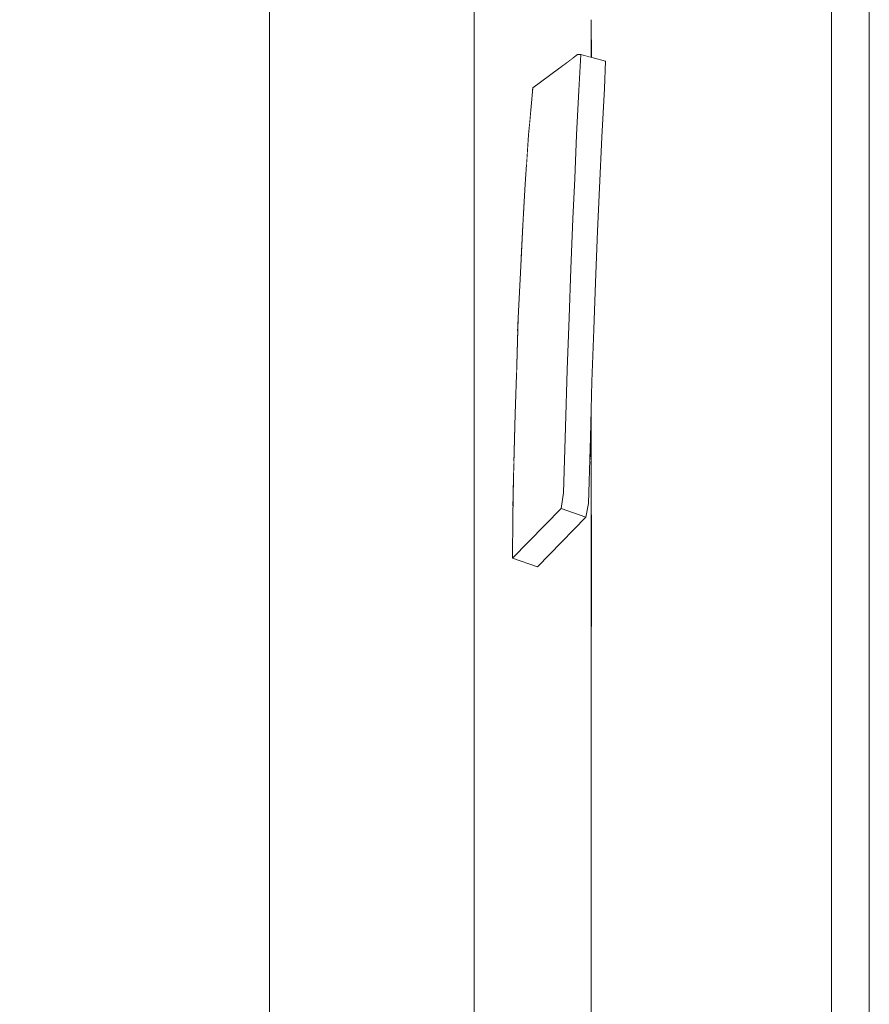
# Model space of a CAD drawing. Header units: millimetres. Extents: x 58537 to 97688, y -8921 to 14216.
# Tile 92 of 189: x 69015 to 69285, y 376 to 689. Entities that reach past the tile are written whole.
import ezdxf

# ---------------------------------------------------------------- set-up
doc = ezdxf.new("R2010")
doc.units = ezdxf.units.MM
doc.header["$MEASUREMENT"] = 0
doc.linetypes.add('Wipeout_Contour', pattern=[1000, 0, -1000])
for name, color, linetype in [('Nowe_A-Armatura', 7, 'Continuous'), ('Nowe_A-Wymiary-Zewnętrzne', 7, 'Continuous'), ('Nowe_Drzwi Archicad', 7, 'Continuous')]:
    doc.layers.add(name, color=color, linetype=linetype)
for name, color, linetype, lineweight in [('Nowe_A-Armatura_Nr_pióra__2', 8, 'Continuous', 13), ('Nowe_A-Wymiary-Zewnętrzne_Nr_pióra__46', 5, 'Continuous', 15), ('Nowe_Drzwi Archicad_Nr_pióra__3', 7, 'Continuous', 13)]:
    doc.layers.add(name, color=color, linetype=linetype, lineweight=lineweight)
doc.layers.add('Nowe_A-Wymiary-Zewnętrzne_Nr_pióra__45', color=7, linetype='Continuous', lineweight=15, true_color=0x40a5ff)
doc.layers.add('Nowe_A-Wymiary-Zewnętrzne_Nr_pióra__85', color=7, linetype='Continuous', lineweight=13, true_color=0x80c2ff)
doc.styles.add('STYL_AUTOMATYCZNY_2', font='arial.ttf')
doc.dimstyles.new('STYL_AUTOMATYCZNY__1', dxfattribs={"dimtxt": 125, "dimasz": 47.5, "dimexe": 0.18, "dimexo": 20, "dimgap": 0, "dimtad": 1, "dimdec": 1, "dimlfac": 0.1, "dimzin": 0, "dimdsep": 46, "dimtxsty": 'STYL_AUTOMATYCZNY_2', "dimblk": 'ARROWHEAD_11', "dimblk1": 'ARROWHEAD_11', "dimblk2": 'ARROWHEAD_11', "dimcen": 0.09, "dimclrd": 256, "dimclre": 256, "dimclrt": 5, "dimadec": 1, "dimazin": 0, "dimtfac": 1, "dimtdec": 4, "dimtmove": 0, "dimatfit": 3, "dimfxl": 0, "dimtolj": 1, "dimtzin": 0, "dimarcsym": 0})

# ---------------------------------------------------------------- blocks, each defined once
blk = doc.blocks.new('ElemPrzekroju_90')
at = {"color": 254, "linetype": 'Wipeout_Contour', "lineweight": 0, "ltscale": 277175.81705}
blk.add_wipeout([(69273.07, 2037), (69273.07, 0), (69285.07, 0), (69285.07, 2025)], dxfattribs=at).dxf.layer = 'Nowe_Drzwi Archicad'
at = {"layer": 'Nowe_Drzwi Archicad_Nr_pióra__3', "color": 7, "linetype": 'Continuous', "lineweight": 13}
blk.add_line((69285.07, 0), (69285.07, 2025), dxfattribs=at)
at = {"color": 254, "linetype": 'Wipeout_Contour', "lineweight": 0, "ltscale": 1730194.365716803}
blk.add_wipeout([(69193.07, 0), (69273.07, 0), (69273.07, 2037), (69193.07, 2117), (69193.07, 692.51), (69196.77, 692.51), (69196.77, 687.36), (69196.81, 676.73), (69201.22, 675.53), (69200.95, 666.91), (69200.15, 651.5), (69199.41, 635.36), (69198.74, 621.57), (69198.1, 605.28), (69197.53, 590.35), (69196.97, 573.91), (69196.77, 566.63), (69196.77, 548.64), (69196.79, 514.77), (69196.77, 477.41), (69196.77, 260.3), (69196.79, 257.12), (69196.77, 232.76), (69196.77, 228.49), (69193.07, 228.49)], dxfattribs=at).dxf.layer = 'Nowe_Drzwi Archicad'
at = {"layer": 'Nowe_Drzwi Archicad_Nr_pióra__3', "color": 7, "linetype": 'Continuous', "lineweight": 13}
blk.add_line((69273.07, 0), (69273.07, 2037), dxfattribs=at)
blk = doc.blocks.new('ElemPrzekroju_384')
at = {"color": 254, "linetype": 'Wipeout_Contour', "lineweight": 0, "ltscale": 345908.829969}
blk.add_wipeout([(69190.96, 676.65), (69159.59, 676.65), (69178.06, 666.22), (69178.14, 667.14), (69186.29, 673.18)], dxfattribs=at).dxf.layer = 'Nowe_A-Armatura'
at = {"color": 254, "linetype": 'Wipeout_Contour', "lineweight": 0, "ltscale": 207597.183345}
blk.add_wipeout([(69199.41, 635.36), (69190.92, 625.56), (69198.74, 621.57)], dxfattribs=at).dxf.layer = 'Nowe_A-Armatura'
at = {"color": 254, "linetype": 'Wipeout_Contour', "lineweight": 0, "ltscale": 276694.368524}
blk.add_wipeout([(69159.59, 626.26), (69174.39, 611.8), (69174.98, 623.47), (69175.15, 626.26)], dxfattribs=at).dxf.layer = 'Nowe_A-Armatura'
at = {"color": 254, "linetype": 'Wipeout_Contour', "lineweight": 0, "ltscale": 276683.340961}
blk.add_wipeout([(69159.59, 548.64), (69171.9, 534.14), (69172.06, 543.48), (69172.2, 548.64)], dxfattribs=at).dxf.layer = 'Nowe_A-Armatura'
at = {"color": 254, "linetype": 'Wipeout_Contour', "lineweight": 0, "ltscale": 415175.274353}
blk.add_wipeout([(69195.02, 530.87), (69184.14, 519.71), (69196.77, 504.83), (69196.77, 548.64), (69196.24, 548.64), (69195.82, 535.19)], dxfattribs=at).dxf.layer = 'Nowe_A-Armatura'
at = {"color": 254, "linetype": 'Wipeout_Contour', "lineweight": 0, "ltscale": 1512663.092043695}
blk.add_wipeout([(68617.59, 411.97), (68617.59, 0), (69094.59, 0), (68802.68, 495.7), (68795.06, 467.67), (68780.11, 425.14), (68779.04, 421.92), (68777.05, 419.2), (68774.32, 417.2), (68771.11, 416.14), (68770.93, 416.13), (68770.42, 416.12), (68769.57, 416.09), (68767.36, 416.04), (68763.08, 415.93), (68756.94, 415.78), (68749.29, 415.58), (68740.54, 415.35), (68731.15, 414.88), (68699.65, 414.08), (68668.01, 413.26), (68636.29, 412.45)], dxfattribs=at).dxf.layer = 'Nowe_A-Armatura'
at = {"color": 254, "linetype": 'Wipeout_Contour', "lineweight": 0, "ltscale": 207556.958426}
blk.add_wipeout([(69159.59, 460.5), (69196.77, 418.82), (69196.77, 460.5)], dxfattribs=at).dxf.layer = 'Nowe_A-Armatura'
at = {"color": 254, "linetype": 'Wipeout_Contour', "lineweight": 0, "ltscale": 207555.481602}
blk.add_wipeout([(69159.59, 376.17), (69196.77, 335.04), (69196.77, 376.17)], dxfattribs=at).dxf.layer = 'Nowe_A-Armatura'
at = {"color": 254, "linetype": 'Wipeout_Contour', "lineweight": 0, "ltscale": 1447302.154633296}
blk.add_wipeout([(68694.25, 690), (68700.17, 689), (68842.29, 689), (68834.76, 644.38), (68827.39, 599.67), (68818.01, 555.32), (68806.93, 511.37), (68802.68, 495.7), (69094.59, 0), (69094.59, 810), (69007.54, 810), (69007.33, 809.27), (69001.28, 791.63), (68994.49, 774.25), (68987.27, 757.06), (68979.72, 740), (68954.72, 740), (68952.32, 727), (68948.76, 714.26), (68944.09, 701.9), (68938.32, 690)], dxfattribs=at).dxf.layer = 'Nowe_A-Armatura'
at = {"color": 254, "linetype": 'Wipeout_Contour', "lineweight": 0, "ltscale": 345867.449881}
blk.add_wipeout([(69178.06, 666.22), (69159.59, 676.65), (69159.59, 655.67), (69177.14, 655.67), (69177.61, 661.21)], dxfattribs=at).dxf.layer = 'Nowe_A-Armatura'
at = {"color": 254, "linetype": 'Wipeout_Contour', "lineweight": 0, "ltscale": 207590.938425}
blk.add_wipeout([(69190.92, 625.56), (69199.41, 635.36), (69191.48, 638.29)], dxfattribs=at).dxf.layer = 'Nowe_A-Armatura'
at = {"color": 254, "linetype": 'Wipeout_Contour', "lineweight": 0, "ltscale": 415029.726455}
blk.add_wipeout([(69159.59, 626.26), (69159.59, 589.95), (69173.39, 589.95), (69173.49, 594.09), (69174.33, 610.48), (69174.39, 611.8)], dxfattribs=at).dxf.layer = 'Nowe_A-Armatura'
at = {"color": 254, "linetype": 'Wipeout_Contour', "lineweight": 0, "ltscale": 207594.774368}
blk.add_wipeout([(69198.74, 621.57), (69190.23, 609.7), (69198.1, 605.28)], dxfattribs=at).dxf.layer = 'Nowe_A-Armatura'
at = {"color": 254, "linetype": 'Wipeout_Contour', "lineweight": 0, "ltscale": 553411.749022}
blk.add_wipeout([(69159.59, 504.83), (69196.77, 504.83), (69184.14, 519.71), (69179.63, 515.08), (69171.72, 517.78), (69171.84, 530.68), (69171.9, 534.14), (69159.59, 548.64)], dxfattribs=at).dxf.layer = 'Nowe_A-Armatura'
at = {"color": 254, "linetype": 'Wipeout_Contour', "lineweight": 0, "ltscale": 207520.510936}
blk.add_wipeout([(69196.77, 418.82), (69159.59, 460.5), (69159.59, 418.82)], dxfattribs=at).dxf.layer = 'Nowe_A-Armatura'
at = {"color": 254, "linetype": 'Wipeout_Contour', "lineweight": 0, "ltscale": 207519.08851}
blk.add_wipeout([(69196.77, 335.04), (69159.59, 376.17), (69159.59, 335.04)], dxfattribs=at).dxf.layer = 'Nowe_A-Armatura'
at = {"color": 254, "linetype": 'Wipeout_Contour', "lineweight": 0, "ltscale": 276760.653182}
blk.add_wipeout([(69196.77, 688.74), (69159.59, 688.74), (69195, 677.22), (69196.77, 676.74)], dxfattribs=at).dxf.layer = 'Nowe_A-Armatura'
at = {"color": 254, "linetype": 'Wipeout_Contour', "lineweight": 0, "ltscale": 276701.121352}
blk.add_wipeout([(69159.59, 655.67), (69176.18, 642.54), (69176.85, 652.16), (69177.14, 655.67)], dxfattribs=at).dxf.layer = 'Nowe_A-Armatura'
at = {"color": 254, "linetype": 'Wipeout_Contour', "lineweight": 0, "ltscale": 207586.331934}
blk.add_wipeout([(69189.68, 594.17), (69198.1, 605.28), (69190.23, 609.7)], dxfattribs=at).dxf.layer = 'Nowe_A-Armatura'
at = {"color": 254, "linetype": 'Wipeout_Contour', "lineweight": 0, "ltscale": 276687.949694}
blk.add_wipeout([(69173.39, 589.95), (69159.59, 589.95), (69172.97, 575.08), (69173.1, 579.11)], dxfattribs=at).dxf.layer = 'Nowe_A-Armatura'
at = {"color": 254, "linetype": 'Wipeout_Contour', "lineweight": 0, "ltscale": 276794.748186}
blk.add_wipeout([(69196.47, 556.1), (69196.26, 549.21), (69196.77, 548.64), (69196.77, 566.63)], dxfattribs=at).dxf.layer = 'Nowe_A-Armatura'
at = {"color": 254, "linetype": 'Wipeout_Contour', "lineweight": 0, "ltscale": 207557.842043}
blk.add_wipeout([(69159.59, 504.83), (69196.77, 460.5), (69196.77, 504.83)], dxfattribs=at).dxf.layer = 'Nowe_A-Armatura'
at = {"color": 254, "linetype": 'Wipeout_Contour', "lineweight": 0, "ltscale": 207556.18339}
blk.add_wipeout([(69159.59, 418.82), (69196.77, 376.17), (69196.77, 418.82)], dxfattribs=at).dxf.layer = 'Nowe_A-Armatura'
at = {"color": 254, "linetype": 'Wipeout_Contour', "lineweight": 0, "ltscale": 415110.178184}
blk.add_wipeout([(69159.59, 676.65), (69190.96, 676.65), (69192.42, 677.73), (69193.41, 677.65), (69195, 677.22), (69159.59, 688.74)], dxfattribs=at).dxf.layer = 'Nowe_A-Armatura'
at = {"color": 254, "linetype": 'Wipeout_Contour', "lineweight": 0, "ltscale": 207600.851217}
blk.add_wipeout([(69196.77, 676.74), (69196.78, 676.74), (69196.77, 688.74)], dxfattribs=at).dxf.layer = 'Nowe_A-Armatura'
at = {"color": 254, "linetype": 'Wipeout_Contour', "lineweight": 0, "ltscale": 345860.55375}
blk.add_wipeout([(69159.59, 626.26), (69175.15, 626.26), (69175.77, 636.58), (69176.18, 642.54), (69159.59, 655.67)], dxfattribs=at).dxf.layer = 'Nowe_A-Armatura'
at = {"color": 254, "linetype": 'Wipeout_Contour', "lineweight": 0, "ltscale": 345848.092623}
blk.add_wipeout([(69159.59, 589.95), (69159.59, 548.64), (69172.2, 548.64), (69172.6, 563.6), (69172.97, 575.08)], dxfattribs=at).dxf.layer = 'Nowe_A-Armatura'
at = {"color": 254, "linetype": 'Wipeout_Contour', "lineweight": 0, "ltscale": 207596.2608}
blk.add_wipeout([(69196.24, 548.64), (69196.77, 548.64), (69196.26, 549.21)], dxfattribs=at).dxf.layer = 'Nowe_A-Armatura'
at = {"color": 254, "linetype": 'Wipeout_Contour', "lineweight": 0, "ltscale": 207521.349689}
blk.add_wipeout([(69196.77, 460.5), (69159.59, 504.83), (69159.59, 460.5)], dxfattribs=at).dxf.layer = 'Nowe_A-Armatura'
at = {"color": 254, "linetype": 'Wipeout_Contour', "lineweight": 0, "ltscale": 207519.756185}
blk.add_wipeout([(69196.77, 376.17), (69159.59, 418.82), (69159.59, 376.17)], dxfattribs=at).dxf.layer = 'Nowe_A-Armatura'
at = {"layer": 'Nowe_A-Armatura_Nr_pióra__2', "color": 8, "linetype": 'Continuous', "lineweight": 13}
for p, q in [((69196.77, 460.5), (69196.77, 418.82)), ((69196.77, 418.82), (69196.77, 376.17)), ((69196.77, 376.17), (69196.77, 335.04))]:
    blk.add_line(p, q, dxfattribs=at)
at = {"color": 254, "linetype": 'Wipeout_Contour', "lineweight": 0, "ltscale": 276512.988514}
blk.add_wipeout([(69094.59, 205.5), (69159.59, 205.5), (69159.59, 717), (69094.59, 206.87)], dxfattribs=at).dxf.layer = 'Nowe_A-Armatura'
at = {"color": 254, "linetype": 'Wipeout_Contour', "lineweight": 0, "ltscale": 207600.71674}
blk.add_wipeout([(69196.81, 676.73), (69196.77, 687.36), (69196.78, 676.74)], dxfattribs=at).dxf.layer = 'Nowe_A-Armatura'
at = {"color": 254, "linetype": 'Wipeout_Contour', "lineweight": 0, "ltscale": 207596.223079}
blk.add_wipeout([(69196.79, 514.77), (69196.77, 504.83), (69196.77, 477.41)], dxfattribs=at).dxf.layer = 'Nowe_A-Armatura'
at = {"layer": 'Nowe_A-Armatura_Nr_pióra__2', "color": 8, "linetype": 'Continuous', "lineweight": 13}
blk.add_line((69196.77, 477.41), (69196.77, 460.5), dxfattribs=at)
at = {"color": 254, "linetype": 'Wipeout_Contour', "lineweight": 0, "ltscale": 207357.016302}
blk.add_wipeout([(69094.59, 717), (69094.59, 206.87), (69159.59, 717)], dxfattribs=at).dxf.layer = 'Nowe_A-Armatura'
at = {"color": 254, "linetype": 'Wipeout_Contour', "lineweight": 0, "ltscale": 207600.964922}
blk.add_wipeout([(69196.77, 692.51), (69196.77, 688.74), (69196.78, 671.03)], dxfattribs=at).dxf.layer = 'Nowe_A-Armatura'
at = {"color": 254, "linetype": 'Wipeout_Contour', "lineweight": 0, "ltscale": 207596.747428}
blk.add_wipeout([(69196.79, 514.77), (69196.77, 548.64), (69196.77, 504.83)], dxfattribs=at).dxf.layer = 'Nowe_A-Armatura'
at = {"layer": 'Nowe_A-Armatura_Nr_pióra__2', "color": 8, "linetype": 'Continuous', "lineweight": 13}
for p, q in [((69094.59, 0), (69094.59, 810)), ((69159.59, 205.5), (69159.59, 717)), ((69196.77, 688.74), (69196.77, 687.26)), ((69196.79, 514.77), (69196.77, 477.41)), ((69196.77, 504.83), (69196.77, 477.41))]:
    blk.add_line(p, q, dxfattribs=at)
at = {"color": 254, "linetype": 'Wipeout_Contour', "lineweight": 0, "ltscale": 207597.33038}
blk.add_wipeout([(69200.95, 666.91), (69193.41, 677.65), (69192.81, 666.27)], dxfattribs=at).dxf.layer = 'Nowe_A-Armatura'
at = {"color": 254, "linetype": 'Wipeout_Contour', "lineweight": 0, "ltscale": 207580.060151}
blk.add_wipeout([(69187.97, 538.49), (69196.47, 556.1), (69188.59, 559.42)], dxfattribs=at).dxf.layer = 'Nowe_A-Armatura'
at = {"color": 254, "linetype": 'Wipeout_Contour', "lineweight": 0, "ltscale": 207594.826259}
blk.add_wipeout([(69200.15, 651.5), (69192.81, 666.27), (69192.11, 652.22)], dxfattribs=at).dxf.layer = 'Nowe_A-Armatura'
at = {"color": 254, "linetype": 'Wipeout_Contour', "lineweight": 0, "ltscale": 207582.141107}
blk.add_wipeout([(69188.59, 559.42), (69196.97, 573.91), (69189.09, 577.61)], dxfattribs=at).dxf.layer = 'Nowe_A-Armatura'
at = {"color": 254, "linetype": 'Wipeout_Contour', "lineweight": 0, "ltscale": 207577.622776}
blk.add_wipeout([(69187.19, 533.61), (69195.82, 535.19), (69187.97, 538.49)], dxfattribs=at).dxf.layer = 'Nowe_A-Armatura'
at = {"color": 254, "linetype": 'Wipeout_Contour', "lineweight": 0, "ltscale": 207577.89759}
blk.add_wipeout([(69188.78, 668.1), (69186.58, 659.11), (69192.81, 666.27)], dxfattribs=at).dxf.layer = 'Nowe_A-Armatura'
at = {"color": 254, "linetype": 'Wipeout_Contour', "lineweight": 0, "ltscale": 207592.351363}
blk.add_wipeout([(69199.41, 635.36), (69192.11, 652.22), (69191.48, 638.29)], dxfattribs=at).dxf.layer = 'Nowe_A-Armatura'
at = {"color": 254, "linetype": 'Wipeout_Contour', "lineweight": 0, "ltscale": 207584.209379}
blk.add_wipeout([(69189.09, 577.61), (69197.53, 590.35), (69189.68, 594.17)], dxfattribs=at).dxf.layer = 'Nowe_A-Armatura'
at = {"color": 254, "linetype": 'Wipeout_Contour', "lineweight": 0, "ltscale": 207583.799948}
blk.add_wipeout([(69195.82, 535.19), (69187.19, 533.61), (69195.02, 530.87)], dxfattribs=at).dxf.layer = 'Nowe_A-Armatura'
at = {"color": 254, "linetype": 'Wipeout_Contour', "lineweight": 0, "ltscale": 207584.376907}
blk.add_wipeout([(69192.81, 666.27), (69193.41, 677.65), (69188.78, 668.1)], dxfattribs=at).dxf.layer = 'Nowe_A-Armatura'
at = {"color": 254, "linetype": 'Wipeout_Contour', "lineweight": 0, "ltscale": 207556.019148}
blk.add_wipeout([(69186.58, 659.11), (69175.77, 636.58), (69184.98, 641.67)], dxfattribs=at).dxf.layer = 'Nowe_A-Armatura'
at = {"color": 254, "linetype": 'Wipeout_Contour', "lineweight": 0, "ltscale": 207544.446465}
blk.add_wipeout([(69179.63, 515.08), (69187.19, 533.61), (69171.72, 517.78)], dxfattribs=at).dxf.layer = 'Nowe_A-Armatura'
at = {"color": 254, "linetype": 'Wipeout_Contour', "lineweight": 0, "ltscale": 207548.747371}
blk.add_wipeout([(69175.77, 636.58), (69186.58, 659.11), (69176.85, 652.16)], dxfattribs=at).dxf.layer = 'Nowe_A-Armatura'
at = {"color": 254, "linetype": 'Wipeout_Contour', "lineweight": 0, "ltscale": 207576.43021}
blk.add_wipeout([(69189.54, 644.54), (69192.81, 666.27), (69184.98, 641.67)], dxfattribs=at).dxf.layer = 'Nowe_A-Armatura'
at = {"color": 254, "linetype": 'Wipeout_Contour', "lineweight": 0, "ltscale": 207548.155641}
blk.add_wipeout([(69176.85, 652.16), (69183.87, 665.63), (69177.61, 661.21)], dxfattribs=at).dxf.layer = 'Nowe_A-Armatura'
at = {"color": 254, "linetype": 'Wipeout_Contour', "lineweight": 0, "ltscale": 207569.241854}
blk.add_wipeout([(69184.98, 641.67), (69185.56, 623.46), (69189.54, 644.54)], dxfattribs=at).dxf.layer = 'Nowe_A-Armatura'
at = {"color": 254, "linetype": 'Wipeout_Contour', "lineweight": 0, "ltscale": 207552.127082}
blk.add_wipeout([(69178.14, 667.14), (69177.61, 661.21), (69186.29, 673.18)], dxfattribs=at).dxf.layer = 'Nowe_A-Armatura'
at = {"color": 254, "linetype": 'Wipeout_Contour', "lineweight": 0, "ltscale": 207574.414712}
blk.add_wipeout([(69185.56, 623.46), (69190.92, 625.56), (69189.54, 644.54)], dxfattribs=at).dxf.layer = 'Nowe_A-Armatura'
at = {"color": 254, "linetype": 'Wipeout_Contour', "lineweight": 0, "ltscale": 207556.497102}
blk.add_wipeout([(69176.85, 652.16), (69186.58, 659.11), (69183.87, 665.63)], dxfattribs=at).dxf.layer = 'Nowe_A-Armatura'
at = {"color": 254, "linetype": 'Wipeout_Contour', "lineweight": 0, "ltscale": 207556.746415}
blk.add_wipeout([(69185.56, 623.46), (69178.63, 597.56), (69184.98, 601.79)], dxfattribs=at).dxf.layer = 'Nowe_A-Armatura'
at = {"color": 254, "linetype": 'Wipeout_Contour', "lineweight": 0, "ltscale": 207571.677926}
blk.add_wipeout([(69186.29, 673.18), (69186.58, 659.11), (69188.78, 668.1)], dxfattribs=at).dxf.layer = 'Nowe_A-Armatura'
at = {"color": 254, "linetype": 'Wipeout_Contour', "lineweight": 0, "ltscale": 207550.163297}
blk.add_wipeout([(69185.56, 623.46), (69177.47, 618), (69178.63, 597.56)], dxfattribs=at).dxf.layer = 'Nowe_A-Armatura'
at = {"color": 254, "linetype": 'Wipeout_Contour', "lineweight": 0, "ltscale": 207565.962776}
blk.add_wipeout([(69183.87, 665.63), (69186.58, 659.11), (69186.29, 673.18)], dxfattribs=at).dxf.layer = 'Nowe_A-Armatura'
at = {"color": 254, "linetype": 'Wipeout_Contour', "lineweight": 0, "ltscale": 207583.457669}
blk.add_wipeout([(69189.54, 644.54), (69192.11, 652.22), (69192.81, 666.27)], dxfattribs=at).dxf.layer = 'Nowe_A-Armatura'
at = {"color": 254, "linetype": 'Wipeout_Contour', "lineweight": 0, "ltscale": 207574.666553}
blk.add_wipeout([(69185.56, 623.46), (69190.23, 609.7), (69190.92, 625.56)], dxfattribs=at).dxf.layer = 'Nowe_A-Armatura'
at = {"color": 254, "linetype": 'Wipeout_Contour', "lineweight": 0, "ltscale": 207535.337762}
blk.add_wipeout([(69177.47, 618), (69174.98, 623.47), (69174.33, 610.48)], dxfattribs=at).dxf.layer = 'Nowe_A-Armatura'
at = {"color": 254, "linetype": 'Wipeout_Contour', "lineweight": 0, "ltscale": 207549.892492}
blk.add_wipeout([(69186.03, 579.88), (69178.63, 597.56), (69177.48, 574.12)], dxfattribs=at).dxf.layer = 'Nowe_A-Armatura'
at = {"color": 254, "linetype": 'Wipeout_Contour', "lineweight": 0, "ltscale": 207577.402257}
blk.add_wipeout([(69192.42, 677.73), (69186.29, 673.18), (69188.78, 668.1)], dxfattribs=at).dxf.layer = 'Nowe_A-Armatura'
at = {"color": 254, "linetype": 'Wipeout_Contour', "lineweight": 0, "ltscale": 207580.514075}
blk.add_wipeout([(69191.48, 638.29), (69189.54, 644.54), (69190.92, 625.56)], dxfattribs=at).dxf.layer = 'Nowe_A-Armatura'
at = {"color": 254, "linetype": 'Wipeout_Contour', "lineweight": 0, "ltscale": 207569.265327}
blk.add_wipeout([(69185.56, 623.46), (69184.98, 601.79), (69190.23, 609.7)], dxfattribs=at).dxf.layer = 'Nowe_A-Armatura'
at = {"color": 254, "linetype": 'Wipeout_Contour', "lineweight": 0, "ltscale": 207584.189108}
blk.add_wipeout([(69188.78, 668.1), (69193.41, 677.65), (69192.42, 677.73)], dxfattribs=at).dxf.layer = 'Nowe_A-Armatura'
at = {"color": 254, "linetype": 'Wipeout_Contour', "lineweight": 0, "ltscale": 207581.897333}
blk.add_wipeout([(69191.48, 638.29), (69192.11, 652.22), (69189.54, 644.54)], dxfattribs=at).dxf.layer = 'Nowe_A-Armatura'
at = {"color": 254, "linetype": 'Wipeout_Contour', "lineweight": 0, "ltscale": 207544.866873}
blk.add_wipeout([(69175.77, 636.58), (69174.98, 623.47), (69184.98, 641.67)], dxfattribs=at).dxf.layer = 'Nowe_A-Armatura'
at = {"color": 254, "linetype": 'Wipeout_Contour', "lineweight": 0, "ltscale": 207556.902335}
blk.add_wipeout([(69178.63, 597.56), (69186.03, 579.88), (69184.98, 601.79)], dxfattribs=at).dxf.layer = 'Nowe_A-Armatura'
at = {"color": 254, "linetype": 'Wipeout_Contour', "lineweight": 0, "ltscale": 207604.95015}
blk.add_wipeout([(69200.95, 666.91), (69201.22, 675.53), (69193.41, 677.65)], dxfattribs=at).dxf.layer = 'Nowe_A-Armatura'
at = {"color": 254, "linetype": 'Wipeout_Contour', "lineweight": 0, "ltscale": 207533.589356}
blk.add_wipeout([(69173.49, 594.09), (69177.47, 618), (69174.33, 610.48)], dxfattribs=at).dxf.layer = 'Nowe_A-Armatura'
at = {"color": 254, "linetype": 'Wipeout_Contour', "lineweight": 0, "ltscale": 207564.036336}
blk.add_wipeout([(69186.03, 579.88), (69182.59, 552.86), (69188.59, 559.42)], dxfattribs=at).dxf.layer = 'Nowe_A-Armatura'
at = {"layer": 'Nowe_A-Armatura_Nr_pióra__2', "color": 8, "linetype": 'Continuous', "lineweight": 13}
for p, q in [((69196.77, 688.74), (69196.77, 676.74)), ((69196.77, 688.09), (69196.81, 676.73)), ((69196.77, 687.26), (69196.78, 676.74)), ((69193.41, 677.65), (69192.42, 677.73)), ((69201.22, 675.53), (69193.41, 677.65))]:
    blk.add_line(p, q, dxfattribs=at)
at = {"color": 254, "linetype": 'Wipeout_Contour', "lineweight": 0, "ltscale": 207603.005099}
blk.add_wipeout([(69200.15, 651.5), (69200.95, 666.91), (69192.81, 666.27)], dxfattribs=at).dxf.layer = 'Nowe_A-Armatura'
at = {"color": 254, "linetype": 'Wipeout_Contour', "lineweight": 0, "ltscale": 207553.027153}
blk.add_wipeout([(69182.59, 552.86), (69186.03, 579.88), (69177.48, 574.12)], dxfattribs=at).dxf.layer = 'Nowe_A-Armatura'
at = {"layer": 'Nowe_A-Armatura_Nr_pióra__2', "color": 8, "linetype": 'Continuous', "lineweight": 13}
blk.add_line((69200.95, 666.91), (69201.22, 675.53), dxfattribs=at)
at = {"color": 254, "linetype": 'Wipeout_Contour', "lineweight": 0, "ltscale": 207600.321756}
blk.add_wipeout([(69199.41, 635.36), (69200.15, 651.5), (69192.11, 652.22)], dxfattribs=at).dxf.layer = 'Nowe_A-Armatura'
at = {"color": 254, "linetype": 'Wipeout_Contour', "lineweight": 0, "ltscale": 207573.235338}
blk.add_wipeout([(69189.68, 594.17), (69190.23, 609.7), (69186.03, 579.88)], dxfattribs=at).dxf.layer = 'Nowe_A-Armatura'
at = {"color": 254, "linetype": 'Wipeout_Contour', "lineweight": 0, "ltscale": 207530.688999}
blk.add_wipeout([(69172.6, 563.6), (69177.48, 574.12), (69173.1, 579.11)], dxfattribs=at).dxf.layer = 'Nowe_A-Armatura'
at = {"color": 254, "linetype": 'Wipeout_Contour', "lineweight": 0, "ltscale": 207543.273804}
blk.add_wipeout([(69182.59, 552.86), (69171.84, 530.68), (69182.94, 542.12)], dxfattribs=at).dxf.layer = 'Nowe_A-Armatura'
at = {"layer": 'Nowe_A-Armatura_Nr_pióra__2', "color": 8, "linetype": 'Continuous', "lineweight": 13}
for p, q in [((69200.15, 651.5), (69200.95, 666.91)), ((69199.41, 635.36), (69200.15, 651.5))]:
    blk.add_line(p, q, dxfattribs=at)
at = {"color": 254, "linetype": 'Wipeout_Contour', "lineweight": 0, "ltscale": 207573.990303}
blk.add_wipeout([(69184.98, 641.67), (69192.81, 666.27), (69186.58, 659.11)], dxfattribs=at).dxf.layer = 'Nowe_A-Armatura'
at = {"color": 254, "linetype": 'Wipeout_Contour', "lineweight": 0, "ltscale": 207570.472442}
blk.add_wipeout([(69189.09, 577.61), (69186.03, 579.88), (69188.59, 559.42)], dxfattribs=at).dxf.layer = 'Nowe_A-Armatura'
at = {"color": 254, "linetype": 'Wipeout_Contour', "lineweight": 0, "ltscale": 207533.351752}
blk.add_wipeout([(69171.84, 530.68), (69182.59, 552.86), (69172.06, 543.48)], dxfattribs=at).dxf.layer = 'Nowe_A-Armatura'
at = {"layer": 'Nowe_A-Armatura_Nr_pióra__2', "color": 8, "linetype": 'Continuous', "lineweight": 13}
for p, q in [((69192.81, 666.27), (69193.41, 677.65)), ((69192.11, 652.22), (69192.81, 666.27)), ((69191.48, 638.29), (69192.11, 652.22))]:
    blk.add_line(p, q, dxfattribs=at)
at = {"color": 254, "linetype": 'Wipeout_Contour', "lineweight": 0, "ltscale": 207557.175857}
blk.add_wipeout([(69186.29, 673.18), (69177.61, 661.21), (69183.87, 665.63)], dxfattribs=at).dxf.layer = 'Nowe_A-Armatura'
at = {"color": 254, "linetype": 'Wipeout_Contour', "lineweight": 0, "ltscale": 207546.22563}
blk.add_wipeout([(69177.47, 618), (69184.98, 641.67), (69174.98, 623.47)], dxfattribs=at).dxf.layer = 'Nowe_A-Armatura'
at = {"color": 254, "linetype": 'Wipeout_Contour', "lineweight": 0, "ltscale": 207571.840147}
blk.add_wipeout([(69186.03, 579.88), (69189.09, 577.61), (69189.68, 594.17)], dxfattribs=at).dxf.layer = 'Nowe_A-Armatura'
at = {"color": 254, "linetype": 'Wipeout_Contour', "lineweight": 0, "ltscale": 207539.576468}
blk.add_wipeout([(69177.48, 574.12), (69172.6, 563.6), (69182.59, 552.86)], dxfattribs=at).dxf.layer = 'Nowe_A-Armatura'
at = {"color": 254, "linetype": 'Wipeout_Contour', "lineweight": 0, "ltscale": 207564.044167}
blk.add_wipeout([(69182.94, 542.12), (69187.19, 533.61), (69187.97, 538.49)], dxfattribs=at).dxf.layer = 'Nowe_A-Armatura'
at = {"layer": 'Nowe_A-Armatura_Nr_pióra__2', "color": 8, "linetype": 'Continuous', "lineweight": 13}
for p, q in [((69192.42, 677.73), (69186.29, 673.18)), ((69186.29, 673.18), (69178.14, 667.14)), ((69178.14, 667.14), (69177.61, 661.21)), ((69177.61, 661.21), (69176.85, 652.16)), ((69175.77, 636.58), (69174.98, 623.47))]:
    blk.add_line(p, q, dxfattribs=at)
at = {"color": 254, "linetype": 'Wipeout_Contour', "lineweight": 0, "ltscale": 207556.119571}
blk.add_wipeout([(69184.98, 641.67), (69177.47, 618), (69185.56, 623.46)], dxfattribs=at).dxf.layer = 'Nowe_A-Armatura'
at = {"color": 254, "linetype": 'Wipeout_Contour', "lineweight": 0, "ltscale": 207569.270931}
blk.add_wipeout([(69186.03, 579.88), (69190.23, 609.7), (69184.98, 601.79)], dxfattribs=at).dxf.layer = 'Nowe_A-Armatura'
at = {"color": 254, "linetype": 'Wipeout_Contour', "lineweight": 0, "ltscale": 207531.843501}
blk.add_wipeout([(69177.48, 574.12), (69173.49, 594.09), (69173.1, 579.11)], dxfattribs=at).dxf.layer = 'Nowe_A-Armatura'
at = {"color": 254, "linetype": 'Wipeout_Contour', "lineweight": 0, "ltscale": 207565.326911}
blk.add_wipeout([(69187.97, 538.49), (69188.59, 559.42), (69182.59, 552.86)], dxfattribs=at).dxf.layer = 'Nowe_A-Armatura'
at = {"color": 254, "linetype": 'Wipeout_Contour', "lineweight": 0, "ltscale": 207567.875472}
blk.add_wipeout([(69179.63, 515.08), (69195.02, 530.87), (69187.19, 533.61)], dxfattribs=at).dxf.layer = 'Nowe_A-Armatura'
at = {"layer": 'Nowe_A-Armatura_Nr_pióra__2', "color": 8, "linetype": 'Continuous', "lineweight": 13}
blk.add_line((69176.85, 652.16), (69175.77, 636.58), dxfattribs=at)
at = {"color": 254, "linetype": 'Wipeout_Contour', "lineweight": 0, "ltscale": 207588.62225}
blk.add_wipeout([(69198.74, 621.57), (69190.92, 625.56), (69190.23, 609.7)], dxfattribs=at).dxf.layer = 'Nowe_A-Armatura'
at = {"color": 254, "linetype": 'Wipeout_Contour', "lineweight": 0, "ltscale": 207592.595484}
blk.add_wipeout([(69189.68, 594.17), (69197.53, 590.35), (69198.1, 605.28)], dxfattribs=at).dxf.layer = 'Nowe_A-Armatura'
at = {"color": 254, "linetype": 'Wipeout_Contour', "lineweight": 0, "ltscale": 207536.84167}
blk.add_wipeout([(69173.49, 594.09), (69177.48, 574.12), (69178.63, 597.56)], dxfattribs=at).dxf.layer = 'Nowe_A-Armatura'
at = {"color": 254, "linetype": 'Wipeout_Contour', "lineweight": 0, "ltscale": 207586.245043}
blk.add_wipeout([(69187.97, 538.49), (69195.82, 535.19), (69196.47, 556.1)], dxfattribs=at).dxf.layer = 'Nowe_A-Armatura'
at = {"color": 254, "linetype": 'Wipeout_Contour', "lineweight": 0, "ltscale": 207537.277414}
blk.add_wipeout([(69187.19, 533.61), (69171.84, 530.68), (69171.72, 517.78)], dxfattribs=at).dxf.layer = 'Nowe_A-Armatura'
at = {"layer": 'Nowe_A-Armatura_Nr_pióra__2', "color": 8, "linetype": 'Continuous', "lineweight": 13}
for p, q in [((69190.92, 625.56), (69191.48, 638.29)), ((69198.74, 621.57), (69199.41, 635.36)), ((69190.92, 625.56), (69190.23, 609.7)), ((69198.1, 605.28), (69198.74, 621.57)), ((69189.68, 594.17), (69190.23, 609.7)), ((69196.77, 548.64), (69196.77, 504.83)), ((69196.79, 514.77), (69196.77, 548.64)), ((69195.02, 530.87), (69195.82, 535.19)), ((69179.63, 515.08), (69171.72, 517.78))]:
    blk.add_line(p, q, dxfattribs=at)
at = {"color": 254, "linetype": 'Wipeout_Contour', "lineweight": 0, "ltscale": 207537.20483}
blk.add_wipeout([(69173.49, 594.09), (69178.63, 597.56), (69177.47, 618)], dxfattribs=at).dxf.layer = 'Nowe_A-Armatura'
at = {"color": 254, "linetype": 'Wipeout_Contour', "lineweight": 0, "ltscale": 207588.465867}
blk.add_wipeout([(69188.59, 559.42), (69196.47, 556.1), (69196.97, 573.91)], dxfattribs=at).dxf.layer = 'Nowe_A-Armatura'
at = {"color": 254, "linetype": 'Wipeout_Contour', "lineweight": 0, "ltscale": 207560.370795}
blk.add_wipeout([(69182.94, 542.12), (69187.97, 538.49), (69182.59, 552.86)], dxfattribs=at).dxf.layer = 'Nowe_A-Armatura'
at = {"layer": 'Nowe_A-Armatura_Nr_pióra__2', "color": 8, "linetype": 'Continuous', "lineweight": 13}
for p, q in [((69174.98, 623.47), (69174.33, 610.48)), ((69174.33, 610.48), (69173.49, 594.09)), ((69173.49, 594.09), (69173.1, 579.11)), ((69196.77, 566.63), (69196.77, 548.64)), ((69195.82, 535.19), (69196.47, 556.1))]:
    blk.add_line(p, q, dxfattribs=at)
at = {"color": 254, "linetype": 'Wipeout_Contour', "lineweight": 0, "ltscale": 207590.463207}
blk.add_wipeout([(69189.09, 577.61), (69196.97, 573.91), (69197.53, 590.35)], dxfattribs=at).dxf.layer = 'Nowe_A-Armatura'
at = {"color": 254, "linetype": 'Wipeout_Contour', "lineweight": 0, "ltscale": 207534.346812}
blk.add_wipeout([(69182.59, 552.86), (69172.6, 563.6), (69172.06, 543.48)], dxfattribs=at).dxf.layer = 'Nowe_A-Armatura'
at = {"layer": 'Nowe_A-Armatura_Nr_pióra__2', "color": 8, "linetype": 'Continuous', "lineweight": 13}
for p, q in [((69197.53, 590.35), (69198.1, 605.28)), ((69189.09, 577.61), (69189.68, 594.17)), ((69196.97, 573.91), (69197.53, 590.35)), ((69173.1, 579.11), (69172.6, 563.6)), ((69188.59, 559.42), (69189.09, 577.61)), ((69196.47, 556.1), (69196.97, 573.91))]:
    blk.add_line(p, q, dxfattribs=at)
at = {"color": 254, "linetype": 'Wipeout_Contour', "lineweight": 0, "ltscale": 207547.967737}
blk.add_wipeout([(69182.94, 542.12), (69171.84, 530.68), (69187.19, 533.61)], dxfattribs=at).dxf.layer = 'Nowe_A-Armatura'
at = {"layer": 'Nowe_A-Armatura_Nr_pióra__2', "color": 8, "linetype": 'Continuous', "lineweight": 13}
for p, q in [((69172.6, 563.6), (69172.06, 543.48)), ((69187.97, 538.49), (69188.59, 559.42)), ((69172.06, 543.48), (69171.84, 530.68)), ((69187.19, 533.61), (69187.97, 538.49)), ((69171.72, 517.78), (69187.19, 533.61)), ((69195.02, 530.87), (69187.19, 533.61)), ((69171.84, 530.68), (69171.72, 517.78)), ((69179.63, 515.08), (69195.02, 530.87))]:
    blk.add_line(p, q, dxfattribs=at)
blk = doc.blocks.new('*D1013')
at = {"layer": 'Nowe_A-Wymiary-Zewnętrzne_Nr_pióra__45', "linetype": 'Continuous', "lineweight": 15, "true_color": 0x40a5ff}
for points in [[(93173.54, 2200), (93174.49, 2195.22), (93177.2, 2191.16), (93181.25, 2188.45), (93186.04, 2187.5), (93190.82, 2188.45), (93194.88, 2191.16), (93197.59, 2195.22), (93198.54, 2200), (93197.59, 2204.78), (93194.88, 2208.84), (93190.82, 2211.55), (93186.04, 2212.5), (93181.25, 2211.55), (93177.2, 2208.84), (93174.49, 2204.78)], [(93173.54, 0), (93174.49, -4.78), (93177.2, -8.84), (93181.25, -11.55), (93186.04, -12.5), (93190.82, -11.55), (93194.88, -8.84), (93197.59, -4.78), (93198.54, 0), (93197.59, 4.78), (93194.88, 8.84), (93190.82, 11.55), (93186.04, 12.5), (93181.25, 11.55), (93177.2, 8.84), (93174.49, 4.78)]]:
    blk.add_hatch(color=161, dxfattribs=at).paths.add_polyline_path(points)
at = {"layer": 'Nowe_A-Wymiary-Zewnętrzne_Nr_pióra__45', "color": 161, "linetype": 'Continuous', "lineweight": 15, "true_color": 0x40a5ff}
for centre in [(93186.04, 2200), (93186.04, 0)]:
    blk.add_circle(centre, 12.5, dxfattribs=at)
at = {"layer": 'Nowe_A-Wymiary-Zewnętrzne_Nr_pióra__85', "color": 151, "linetype": 'Continuous', "lineweight": 13, "true_color": 0x80c2ff}
for p, q in [((93173.54, 2200), (93139.16, 2200)), ((93232.91, 2200), (93198.54, 2200)), ((93186.04, 12.5), (93186.04, 2187.5)), ((93173.54, 0), (93139.16, 0)), ((93232.91, 0), (93198.54, 0))]:
    blk.add_line(p, q, dxfattribs=at)
at = {"layer": 'Nowe_A-Wymiary-Zewnętrzne_Nr_pióra__46', "color": 5, "lineweight": 15, "char_height": 125, "attachment_point": 7, "rotation": 90, "style": 'STYL_AUTOMATYCZNY_2'}
for s, insert in [('\\A1;{\\pql;\\fArial|b0|i0|c238|p0;\\W1.000000;220,0}', (93161.04, 1052.33)), ('\\A1;{\\pql;\\fArial|b0|i0|c238|p0;\\W1.000000;14,0}', (93161.04, 12.5))]:
    blk.add_mtext(s, dxfattribs=dict(at, insert=insert))
blk = doc.blocks.new('ARROWHEAD_11')
at = {"color": 0, "linetype": 'Continuous', "lineweight": 0}
blk.add_line((0, 0), (-1, 0), dxfattribs=at)
at = {"color": 0, "linetype": 'Continuous', "lineweight": 0, "const_width": 0.25, "flags": 128}
blk.add_lwpolyline([(-0.125, 0, 1), (0.125, 0, 1)], format="xyb", close=True, dxfattribs=at)
blk = doc.blocks.new('*D1027')
at = {"layer": 'Nowe_A-Wymiary-Zewnętrzne_Nr_pióra__45', "linetype": 'Continuous', "lineweight": 15, "true_color": 0x40a5ff}
for points in [[(93506.73, 12845.37), (93507.68, 12840.59), (93510.39, 12836.54), (93514.45, 12833.83), (93519.23, 12832.87), (93524.01, 12833.83), (93528.07, 12836.54), (93530.78, 12840.59), (93531.73, 12845.37), (93530.78, 12850.16), (93528.07, 12854.21), (93524.01, 12856.92), (93519.23, 12857.87), (93514.45, 12856.92), (93510.39, 12854.21), (93507.68, 12850.16)], [(93506.73, -450), (93507.68, -454.78), (93510.39, -458.84), (93514.45, -461.55), (93519.23, -462.5), (93524.01, -461.55), (93528.07, -458.84), (93530.78, -454.78), (93531.73, -450), (93530.78, -445.22), (93528.07, -441.16), (93524.01, -438.45), (93519.23, -437.5), (93514.45, -438.45), (93510.39, -441.16), (93507.68, -445.22)]]:
    blk.add_hatch(color=161, dxfattribs=at).paths.add_polyline_path(points)
at = {"layer": 'Nowe_A-Wymiary-Zewnętrzne_Nr_pióra__45', "color": 161, "linetype": 'Continuous', "lineweight": 15, "true_color": 0x40a5ff}
for centre in [(93519.23, 12845.37), (93519.23, -450)]:
    blk.add_circle(centre, 12.5, dxfattribs=at)
at = {"layer": 'Nowe_A-Wymiary-Zewnętrzne_Nr_pióra__85', "color": 151, "linetype": 'Continuous', "lineweight": 13, "true_color": 0x80c2ff}
for p, q in [((93519.23, 12857.87), (93519.23, 12870.37)), ((93506.73, 12845.37), (93472.36, 12845.37)), ((93566.11, 12845.37), (93531.73, 12845.37)), ((93519.23, -437.5), (93519.23, 12832.87)), ((93506.73, -450), (93472.36, -450)), ((93566.11, -450), (93531.73, -450)), ((93519.23, -475), (93519.23, -462.5))]:
    blk.add_line(p, q, dxfattribs=at)
at = {"layer": 'Nowe_A-Wymiary-Zewnętrzne_Nr_pióra__46', "color": 5, "lineweight": 15, "insert": (93494.23, 5911.71), "char_height": 125, "attachment_point": 7, "rotation": 90, "style": 'STYL_AUTOMATYCZNY_2'}
blk.add_mtext('\\A1;{\\pql;\\fArial|b0|i0|c238|p0;\\W1.000000;1\xa0329,5}', dxfattribs=at)
blk = doc.blocks.new('*D1032')
at = {"layer": 'Nowe_A-Wymiary-Zewnętrzne_Nr_pióra__45', "linetype": 'Continuous', "lineweight": 15, "true_color": 0x40a5ff}
for points in [[(90228.51, 2200), (90229.46, 2195.22), (90232.17, 2191.16), (90236.23, 2188.45), (90241.01, 2187.5), (90245.79, 2188.45), (90249.85, 2191.16), (90252.56, 2195.22), (90253.51, 2200), (90252.56, 2204.78), (90249.85, 2208.84), (90245.79, 2211.55), (90241.01, 2212.5), (90236.23, 2211.55), (90232.17, 2208.84), (90229.46, 2204.78)], [(90228.51, 0), (90229.46, -4.78), (90232.17, -8.84), (90236.23, -11.55), (90241.01, -12.5), (90245.79, -11.55), (90249.85, -8.84), (90252.56, -4.78), (90253.51, 0), (90252.56, 4.78), (90249.85, 8.84), (90245.79, 11.55), (90241.01, 12.5), (90236.23, 11.55), (90232.17, 8.84), (90229.46, 4.78)]]:
    blk.add_hatch(color=161, dxfattribs=at).paths.add_polyline_path(points)
at = {"layer": 'Nowe_A-Wymiary-Zewnętrzne_Nr_pióra__45', "color": 161, "linetype": 'Continuous', "lineweight": 15, "true_color": 0x40a5ff}
for centre in [(90241.01, 2200), (90241.01, 0)]:
    blk.add_circle(centre, 12.5, dxfattribs=at)
at = {"layer": 'Nowe_A-Wymiary-Zewnętrzne_Nr_pióra__85', "color": 151, "linetype": 'Continuous', "lineweight": 13, "true_color": 0x80c2ff}
for p, q in [((90228.51, 2200), (90194.13, 2200)), ((90287.88, 2200), (90253.51, 2200)), ((90241.01, 12.5), (90241.01, 2187.5)), ((90228.51, 0), (90194.13, 0)), ((90287.88, 0), (90253.51, 0))]:
    blk.add_line(p, q, dxfattribs=at)
at = {"layer": 'Nowe_A-Wymiary-Zewnętrzne_Nr_pióra__46', "color": 5, "lineweight": 15, "char_height": 125, "attachment_point": 7, "rotation": 90, "style": 'STYL_AUTOMATYCZNY_2'}
for s, insert in [('\\A1;{\\pql;\\fArial|b0|i0|c238|p0;\\W1.000000;34,0}', (90216.01, 1853.85)), ('\\A1;{\\pql;\\fArial|b0|i0|c238|p0;\\W1.000000;220,0}', (90216.01, 718.68))]:
    blk.add_mtext(s, dxfattribs=dict(at, insert=insert))
blk = doc.blocks.new('*D1049')
at = {"layer": 'Nowe_A-Wymiary-Zewnętrzne_Nr_pióra__45', "linetype": 'Continuous', "lineweight": 15, "true_color": 0x40a5ff}
for points in [[(77300.15, 1370), (77301.1, 1365.22), (77303.81, 1361.16), (77307.87, 1358.45), (77312.65, 1357.5), (77317.44, 1358.45), (77321.49, 1361.16), (77324.2, 1365.22), (77325.15, 1370), (77324.2, 1374.78), (77321.49, 1378.84), (77317.44, 1381.55), (77312.65, 1382.5), (77307.87, 1381.55), (77303.81, 1378.84), (77301.1, 1374.78)], [(77300.15, 0), (77301.1, -4.78), (77303.81, -8.84), (77307.87, -11.55), (77312.65, -12.5), (77317.44, -11.55), (77321.49, -8.84), (77324.2, -4.78), (77325.15, 0), (77324.2, 4.78), (77321.49, 8.84), (77317.44, 11.55), (77312.65, 12.5), (77307.87, 11.55), (77303.81, 8.84), (77301.1, 4.78)]]:
    blk.add_hatch(color=161, dxfattribs=at).paths.add_polyline_path(points)
at = {"layer": 'Nowe_A-Wymiary-Zewnętrzne_Nr_pióra__45', "color": 161, "linetype": 'Continuous', "lineweight": 15, "true_color": 0x40a5ff}
for centre in [(77312.65, 1370), (77312.65, 0)]:
    blk.add_circle(centre, 12.5, dxfattribs=at)
at = {"layer": 'Nowe_A-Wymiary-Zewnętrzne_Nr_pióra__85', "color": 151, "linetype": 'Continuous', "lineweight": 13, "true_color": 0x80c2ff}
for p, q in [((77300.15, 1370), (77265.78, 1370)), ((77359.53, 1370), (77325.15, 1370)), ((77312.65, 12.5), (77312.65, 1357.5)), ((77300.15, 0), (77265.78, 0)), ((77359.53, 0), (77325.15, 0))]:
    blk.add_line(p, q, dxfattribs=at)
at = {"layer": 'Nowe_A-Wymiary-Zewnętrzne_Nr_pióra__46', "color": 5, "lineweight": 15, "char_height": 125, "attachment_point": 7, "rotation": 90, "style": 'STYL_AUTOMATYCZNY_2'}
for s, insert in [('\\A1;{\\pql;\\fArial|b0|i0|c238|p0;\\W1.000000;16,0}', (77287.65, 1023.85)), ('\\A1;{\\pql;\\fArial|b0|i0|c238|p0;\\W1.000000;137,0}', (77287.65, 303.68))]:
    blk.add_mtext(s, dxfattribs=dict(at, insert=insert))

msp = doc.modelspace()

# ---------------------------------------------------------------- block references
at = {"layer": 'Nowe_Drzwi Archicad', "lineweight": 0}
msp.add_blockref('ElemPrzekroju_90', (0, 0), dxfattribs=at)

# ---------------------------------------------------------------- next in the draw order: block references
at = {"layer": 'Nowe_A-Armatura', "lineweight": 0}
msp.add_blockref('ElemPrzekroju_384', (0, 0), dxfattribs=at)

# ---------------------------------------------------------------- next in the draw order: dimensions: what is measured, and where the dimension line sits
at = {"layer": 'Nowe_A-Wymiary-Zewnętrzne', "color": 151, "linetype": 'Continuous', "lineweight": 13, "true_color": 0x80c2ff}
for base, p1, p2, picture, middle in [((93519.23, 12845.37), (63041.84, -450), (64717.21, 12845.37), '*D1027', (93431.73, 6192.83)), ((93186.04, 2200), (58537.27, 0), (64770.07, 2200), '*D1013', (93098.54, 1261.72)), ((90241.01, 2200), (58537.27, 0), (65240.07, 2200), '*D1032', (90153.51, 928.07)), ((77312.65, 1370), (58537.27, 0), (77870.07, 1370), '*D1049', (77225.15, 513.07))]:
    dim = msp.add_linear_dim(base=base, p1=p1, p2=p2, angle=90, dimstyle='STYL_AUTOMATYCZNY__1', dxfattribs=at)
    dim.commit()
    dim.dimension.update_dxf_attribs({"geometry": picture, "text_midpoint": middle, "dimtype": 160, "text_rotation": 90})

doc.saveas('drawing.dxf')
